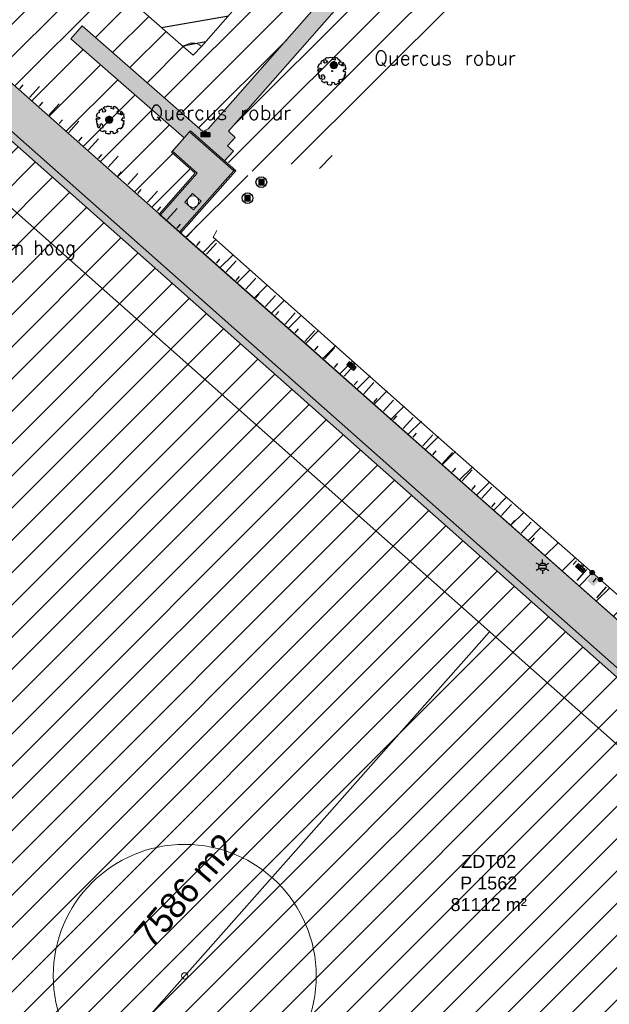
# Model space of a CAD drawing. Header units: metres. Extents: x 102852 to 106916, y 385458 to 392749.
# Tile 39 of 59: x 104906 to 104947, y 388182 to 388251. Entities that reach past the tile are written whole.
import ezdxf
from ezdxf.enums import TextEntityAlignment as Align

# ---------------------------------------------------------------- set-up
doc = ezdxf.new("R2010")
doc.units = ezdxf.units.M
for name, color, linetype, lineweight in [('0-BEPLANTING', 14, 'Continuous', 30), ('0-GRAS OM SPORTVELDEN', 2, 'Continuous', 30), ('0-GRAS SPORTVELDEN', 3, 'Continuous', 30), ('0-KUNSTGRAS SPORTVELDEN', 152, 'Continuous', 30), ('0-VERHARDING', 5, 'Continuous', 30), ('_alg-maatvoering', 7, 'Continuous', 0), ('B-WE-GR-BOOM-S', 90, 'Continuous', 30), ('B-WE-IE-MEUBILAIR_WEGMEUBILAIR-S', 7, 'Continuous', 30), ('B-WE-IE-OV-LICHTMAST-S', 40, 'Continuous', 30), ('B-WE-KG-GRENS-T18', 10, 'Continuous', 13), ('B-WE-RI-INSPECTIEPUT_ALGEMEEN-S', 7, 'Continuous', 30), ('B-WE-VH-KANTVERHARDING-G', 60, 'Continuous', 13), ('B-WE-VW-MARKERING_LANGS_STREEP_DOORGETROKKEN-G', 7, 'Continuous', 13), ('Bomen', 84, 'Continuous', 0), ('Boomsoort', 10, 'Continuous', 0), ('N-WE-IE-TERREINAFSCHEIDING_KUNSTMATIG_HEKWERK-G', 6, 'Continuous', 0), ('X-XX-AL-VERWIJZING-G', 7, 'Continuous', 13)]:
    doc.layers.add(name, color=color, linetype=linetype, lineweight=lineweight)
doc.layers.add('03_INR_TALUD', color=1, linetype='Continuous')
doc.layers.add('X-XX-AL-HULPLIJN-G', color=2, linetype='Continuous', lineweight=18, plot=False)
doc.styles.add('ISO 1 1000 T2 5 0', font='font_iso.shx', dxfattribs={"height": 2.5})
doc.styles.add('NLCS-ISO', font='NLCS-ISO.ttf')
doc.styles.add('NLCS-ISO-M200-T25', font='NLCS-ISO.ttf', dxfattribs={"height": 0.5})
doc.styles.add('NLCS-ISO-T25', font='NLCS-ISO.ttf')
doc.styles.add('Style-STANDARD', font='STANDARD.shx')
doc.styles.add('Style-txt', font='txt.shx')
pattern_1 = [(45, (0, 0), (-1.122532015, 1.122532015), [])]

# ---------------------------------------------------------------- blocks, each defined once
blk = doc.blocks.new('SIE-WEG_PAAL_VAST_4')
blk.add_hatch(color=256).paths.add_polyline_path([(-0.37, -0.37), (-0.37, 0.37), (0.37, 0.37), (0.37, -0.37)])
blk.add_circle((0, 0), 0.75)
blk.add_3dface([(0.37, 0.37), (-0.37, 0.37), (-0.37, -0.37), (0.37, -0.37)])
at = {"style": 'NLCS-ISO'}
blk.add_attdef('TYPE', (0, 0), '', height=1.75, dxfattribs=at)
blk = doc.blocks.new('kadata_1')
at = {"layer": 'B-WE-KG-GRENS-T18', "insert": (104938.585, 388190.667), "char_height": 0.9, "attachment_point": 5, "style": 'NLCS-ISO-T25'}
blk.add_mtext('\\fArial|b0|i0|c00|p39;ZDT02\\PP 1562\\P81112 m²', dxfattribs=at)
blk = doc.blocks.new('kadata_2')
at = {"layer": 'B-WE-KG-GRENS-T18', "insert": (104938.585, 388190.667), "char_height": 0.9, "attachment_point": 5, "style": 'NLCS-ISO-T25'}
blk.add_mtext('\\fArial|b0|i0|c00|p39;ZDT02\\PP 1562\\P81112 m²', dxfattribs=at)
blk = doc.blocks.new('SIE-WEG_AFVALBAK_TYPE_02')
at = {"linetype": 'Continuous'}
for p, q in [((1.56, -0.35), (-1.56, -0.35)), ((-1.33, -0.76), (-1.56, -0.35)), ((-1.33, -0.99), (-1.56, -1.72)), ((1.56, -1.72), (-1.56, -1.72)), ((1.33, -0.76), (-1.33, -0.76)), ((-1.33, -0.99), (-1.33, -0.76)), ((1.33, -0.99), (-1.33, -0.99)), ((-1.18, -1.16), (-1.3, -1.55)), ((1.3, -1.55), (-1.3, -1.55)), ((1.18, -1.16), (-1.18, -1.16)), ((1.18, -1.16), (1.3, -1.55)), ((1.33, -0.76), (1.56, -0.35)), ((1.33, -0.99), (1.33, -0.76)), ((1.33, -0.99), (1.56, -1.72))]:
    blk.add_line(p, q, dxfattribs=at)
for p, q in [((-1.56, -0.35), (-1.56, -1.72)), ((1.56, -0.35), (1.56, -1.72))]:
    blk.add_line(p, q)
blk.add_circle((0, 0), 0.354, dxfattribs=at)
blk = doc.blocks.new('SIE-WEG_PAAL_VAST_7')
blk.add_hatch(color=256).paths.add_polyline_path([(-0.37, -0.37), (-0.37, 0.37), (0.37, 0.37), (0.37, -0.37)])
blk.add_circle((0, 0), 0.75)
blk.add_3dface([(0.37, 0.37), (-0.37, 0.37), (-0.37, -0.37), (0.37, -0.37)])
at = {"style": 'NLCS-ISO'}
blk.add_attdef('TYPE', (0, 0), '', height=1.75, dxfattribs=at)
blk = doc.blocks.new('B-SIE-WEG_LICHTMAST-SO_7')
at = {"ltscale": 0.1}
for p, q in [((-1.1, 0.63), (-2.19, 1.27)), ((0, 1.27), (0, 2.53)), ((1.1, 0.63), (2.19, 1.27)), ((-1.1, -0.63), (-2.19, -1.27)), ((0, -1.27), (0, -2.53)), ((1.1, -0.63), (2.19, -1.27))]:
    blk.add_line(p, q, dxfattribs=at)
at = {"flags": 128}
for points in [[(-1.16, 0.5), (1.16, 0.5)], [(-1.16, -0.5), (1.16, -0.5)]]:
    blk.add_lwpolyline(points, dxfattribs=at)
at = {"ltscale": 0.1}
blk.add_circle((0, 0), 1.27, dxfattribs=at)
at = {"style": 'NLCS-ISO'}
blk.add_attdef('TYPE', text='', height=1.8, dxfattribs=at).set_placement((0, 2.53), align=Align.BOTTOM_CENTER)
blk = doc.blocks.new('SGR-BOOM_06_10')
at = {"linetype": 'Continuous', "flags": 128}
blk.add_lwpolyline([(2.7, 3.52), (2.53, 3.94), (2.2, 4.06), (1.94, 4.52), (1.27, 4.69), (0.86, 4.52), (1.11, 4.27), (1.06, 3.81), (0.23, 3.98), (0.35, 4.32), (0.18, 4.69), (-0.15, 4.61), (-0.49, 4.69), (-1.15, 4.65), (-1.49, 4.48), (-1.95, 4.57), (-2.54, 4.11), (-2.12, 3.9), (-1.99, 3.64), (-1.58, 3.44), (-1.99, 2.89), (-2.54, 2.77), (-2.92, 3.1), (-2.62, 3.22), (-2.87, 3.86), (-3.63, 3.43), (-4, 3.02), (-3.79, 2.85), (-4, 2.51), (-4.42, 2.35), (-4.72, 2.05), (-5.01, 1.21), (-3.88, 0.92), (-3.71, 0.54), (-4, 0.29), (-4.51, 0.29), (-4.6, 0.56), (-5.09, 0.38), (-4.76, -0.17), (-4.93, -0.38), (-4.72, -0.54), (-4.88, -1.01), (-4.53, -1.18), (-4.72, -1.55), (-4.42, -1.59), (-4.29, -1.71), (-4.62, -2.11), (-3.92, -2.68), (-3.67, -2.43), (-3.46, -1.97), (-3.63, -1.76), (-3.42, -1.17), (-3.12, -1.34), (-2.79, -1.76), (-2.5, -2.01), (-2.79, -2.81), (-3.42, -2.93), (-3.67, -3.39), (-3.33, -3.77), (-2.83, -3.9), (-2.77, -4.02), (-2.71, -4.15), (-2.33, -3.73), (-1.83, -3.73), (-1.57, -3.9), (-1.7, -4.27), (-1.7, -4.61), (-1.15, -4.74), (-0.61, -4.69), (-0.49, -4.94), (-0.23, -4.65), (0.1, -4.48), (-0.06, -4.01), (0.27, -3.9), (0.77, -4.02), (0.86, -4.61), (1.15, -4.57), (1.44, -4.74), (2.07, -4.23), (2.37, -4.36), (2.32, -4.15), (2.66, -3.98), (2.41, -3.73), (2.11, -3.64), (2.57, -3.23), (2.62, -2.98), (3.16, -2.85), (3.54, -3.06), (3.79, -2.81), (3.77, -2.63), (4.12, -2.63), (4.12, -2.39), (4.46, -2.26), (4.46, -2.05), (4.08, -2.05), (4.54, -1.59), (4.25, -1.42), (4.63, -1.55), (4.75, -1.26), (4.54, -0.92), (4.84, -0.46), (4.67, -0.25), (4.25, -0.25), (3.75, 0.08), (4.08, 0.29), (4.38, 0.84), (4.54, 0.59), (4.88, 0.71), (4.67, 1.43), (4.71, 1.89), (4.5, 1.97), (4.16, 2.64), (3.83, 3.01), (3.37, 2.6), (3.66, 2.43), (3.91, 1.8), (3.54, 1.72), (3.33, 2.14), (2.99, 2.05), (2.66, 2.31), (2.24, 2.51), (2.45, 2.68), (2.32, 2.93), (2.53, 3.18), (2.87, 3.06), (3.16, 3.23)], close=True, dxfattribs=at)
blk.add_circle((0, 0), 0.15)
at = {"style": 'NLCS-ISO-M200-T25'}
blk.add_attdef('TYPE', (0, 0), '', height=1.8, dxfattribs=at)
blk = doc.blocks.new('MPOLYGON_418')
at = {"layer": 'Bomen', "flags": 128}
for points in [[(104911.928, 388243.854), (104911.923, 388243.805), (104912.423, 388243.805)], [(104911.923, 388243.805), (104911.928, 388243.756), (104912.419, 388243.756)], [(104911.923, 388243.805), (104912.423, 388243.805), (104912.419, 388243.756)], [(104911.943, 388243.901), (104911.928, 388243.854), (104912.419, 388243.854)], [(104911.928, 388243.854), (104912.419, 388243.854), (104912.423, 388243.805)], [(104911.928, 388243.756), (104911.943, 388243.709), (104912.404, 388243.709)], [(104911.928, 388243.756), (104912.419, 388243.756), (104912.404, 388243.709)], [(104911.966, 388243.944), (104911.943, 388243.901), (104912.404, 388243.901)], [(104911.943, 388243.901), (104912.404, 388243.901), (104912.419, 388243.854)], [(104911.943, 388243.709), (104911.966, 388243.666), (104912.381, 388243.666)], [(104911.943, 388243.709), (104912.404, 388243.709), (104912.381, 388243.666)], [(104911.997, 388243.982), (104911.966, 388243.944), (104912.381, 388243.944)], [(104911.966, 388243.944), (104912.381, 388243.944), (104912.404, 388243.901)], [(104911.966, 388243.666), (104911.997, 388243.628), (104912.35, 388243.628)], [(104911.966, 388243.666), (104912.381, 388243.666), (104912.35, 388243.628)], [(104912.035, 388244.013), (104911.997, 388243.982), (104912.35, 388243.982)], [(104911.997, 388243.982), (104912.35, 388243.982), (104912.381, 388243.944)], [(104911.997, 388243.628), (104912.035, 388243.597), (104912.312, 388243.597)], [(104911.997, 388243.628), (104912.35, 388243.628), (104912.312, 388243.597)], [(104912.078, 388244.036), (104912.035, 388244.013), (104912.312, 388244.013)], [(104912.035, 388244.013), (104912.312, 388244.013), (104912.35, 388243.982)], [(104912.035, 388243.597), (104912.078, 388243.574), (104912.269, 388243.574)], [(104912.035, 388243.597), (104912.312, 388243.597), (104912.269, 388243.574)], [(104912.125, 388244.05), (104912.078, 388244.036), (104912.269, 388244.036)], [(104912.078, 388244.036), (104912.269, 388244.036), (104912.312, 388244.013)], [(104912.078, 388243.574), (104912.125, 388243.56), (104912.222, 388243.56)], [(104912.078, 388243.574), (104912.269, 388243.574), (104912.222, 388243.56)], [(104912.173, 388244.055), (104912.125, 388244.05), (104912.222, 388244.05)], [(104912.125, 388244.05), (104912.222, 388244.05), (104912.269, 388244.036)], [(104912.125, 388243.56), (104912.222, 388243.56), (104912.173, 388243.555)]]:
    blk.add_lwpolyline(points, close=True, dxfattribs=at)
at = {"layer": 'Bomen', "color": 74, "true_color": 0x55aa00, "flags": 128}
for points in [[(104911.923, 388243.805), (104911.928, 388243.854)], [(104911.928, 388243.756), (104911.923, 388243.805)], [(104911.928, 388243.854), (104911.943, 388243.901)], [(104911.943, 388243.709), (104911.928, 388243.756)], [(104911.943, 388243.901), (104911.966, 388243.944)], [(104911.966, 388243.666), (104911.943, 388243.709)], [(104911.966, 388243.944), (104911.997, 388243.982)], [(104911.997, 388243.628), (104911.966, 388243.666)], [(104911.997, 388243.982), (104912.035, 388244.013)], [(104912.035, 388243.597), (104911.997, 388243.628)], [(104912.035, 388244.013), (104912.078, 388244.036)], [(104912.078, 388243.574), (104912.035, 388243.597)], [(104912.078, 388244.036), (104912.125, 388244.05)], [(104912.125, 388243.56), (104912.078, 388243.574)], [(104912.125, 388244.05), (104912.173, 388244.055)], [(104912.173, 388244.055), (104912.222, 388244.05)], [(104912.222, 388244.05), (104912.269, 388244.036)], [(104912.269, 388243.574), (104912.222, 388243.56)], [(104912.269, 388244.036), (104912.312, 388244.013)], [(104912.312, 388243.597), (104912.269, 388243.574)], [(104912.312, 388244.013), (104912.35, 388243.982)], [(104912.35, 388243.628), (104912.312, 388243.597)], [(104912.35, 388243.982), (104912.381, 388243.944)], [(104912.381, 388243.666), (104912.35, 388243.628)], [(104912.381, 388243.944), (104912.404, 388243.901)], [(104912.404, 388243.709), (104912.381, 388243.666)], [(104912.404, 388243.901), (104912.419, 388243.854)], [(104912.419, 388243.756), (104912.404, 388243.709)], [(104912.419, 388243.854), (104912.423, 388243.805)], [(104912.423, 388243.805), (104912.419, 388243.756)], [(104912.173, 388243.555), (104912.125, 388243.56)], [(104912.222, 388243.56), (104912.173, 388243.555)]]:
    blk.add_lwpolyline(points, dxfattribs=at)
at = {"layer": 'Bomen'}
for points in [[(104911.928, 388243.854), (104911.923, 388243.805), (104912.423, 388243.805)], [(104911.943, 388243.901), (104911.928, 388243.854), (104912.419, 388243.854)], [(104911.928, 388243.854), (104912.419, 388243.854), (104912.423, 388243.805)], [(104911.966, 388243.944), (104911.943, 388243.901), (104912.404, 388243.901)], [(104911.943, 388243.901), (104912.404, 388243.901), (104912.419, 388243.854)], [(104911.997, 388243.982), (104911.966, 388243.944), (104912.381, 388243.944)], [(104911.966, 388243.944), (104912.381, 388243.944), (104912.404, 388243.901)], [(104912.035, 388244.013), (104911.997, 388243.982), (104912.35, 388243.982)], [(104911.997, 388243.982), (104912.35, 388243.982), (104912.381, 388243.944)], [(104912.078, 388244.036), (104912.035, 388244.013), (104912.312, 388244.013)], [(104912.035, 388244.013), (104912.312, 388244.013), (104912.35, 388243.982)], [(104912.125, 388244.05), (104912.078, 388244.036), (104912.269, 388244.036)], [(104912.078, 388244.036), (104912.269, 388244.036), (104912.312, 388244.013)], [(104912.173, 388244.055), (104912.125, 388244.05), (104912.222, 388244.05)], [(104912.125, 388244.05), (104912.222, 388244.05), (104912.269, 388244.036)]]:
    blk.add_solid(points, dxfattribs=at)
at = {"layer": 'Bomen', "extrusion": (0, 0, -1)}
for points in [[(-104911.923, 388243.805), (-104911.928, 388243.756), (-104912.419, 388243.756)], [(-104911.923, 388243.805), (-104912.423, 388243.805), (-104912.419, 388243.756)], [(-104911.928, 388243.756), (-104911.943, 388243.709), (-104912.404, 388243.709)], [(-104911.928, 388243.756), (-104912.419, 388243.756), (-104912.404, 388243.709)], [(-104911.943, 388243.709), (-104911.966, 388243.666), (-104912.381, 388243.666)], [(-104911.943, 388243.709), (-104912.404, 388243.709), (-104912.381, 388243.666)], [(-104911.966, 388243.666), (-104911.997, 388243.628), (-104912.35, 388243.628)], [(-104911.966, 388243.666), (-104912.381, 388243.666), (-104912.35, 388243.628)], [(-104911.997, 388243.628), (-104912.035, 388243.597), (-104912.312, 388243.597)], [(-104911.997, 388243.628), (-104912.35, 388243.628), (-104912.312, 388243.597)], [(-104912.035, 388243.597), (-104912.078, 388243.574), (-104912.269, 388243.574)], [(-104912.035, 388243.597), (-104912.312, 388243.597), (-104912.269, 388243.574)], [(-104912.078, 388243.574), (-104912.125, 388243.56), (-104912.222, 388243.56)], [(-104912.078, 388243.574), (-104912.269, 388243.574), (-104912.222, 388243.56)], [(-104912.125, 388243.56), (-104912.222, 388243.56), (-104912.173, 388243.555)]]:
    blk.add_solid(points, dxfattribs=at)
blk = doc.blocks.new('MPOLYGON_426')
at = {"layer": 'Bomen', "flags": 128}
for points in [[(104927.575, 388247.702), (104927.561, 388247.655), (104928.051, 388247.655)], [(104927.598, 388247.745), (104927.575, 388247.702), (104928.037, 388247.702)], [(104927.575, 388247.702), (104928.037, 388247.702), (104928.051, 388247.655)], [(104927.629, 388247.783), (104927.598, 388247.745), (104928.014, 388247.745)], [(104927.598, 388247.745), (104928.014, 388247.745), (104928.037, 388247.702)], [(104927.667, 388247.814), (104927.629, 388247.783), (104927.983, 388247.783)], [(104927.629, 388247.783), (104927.983, 388247.783), (104928.014, 388247.745)], [(104927.71, 388247.837), (104927.667, 388247.814), (104927.945, 388247.814)], [(104927.667, 388247.814), (104927.945, 388247.814), (104927.983, 388247.783)], [(104927.757, 388247.851), (104927.71, 388247.837), (104927.901, 388247.837)], [(104927.71, 388247.837), (104927.901, 388247.837), (104927.945, 388247.814)], [(104927.806, 388247.856), (104927.757, 388247.851), (104927.855, 388247.851)], [(104927.757, 388247.851), (104927.855, 388247.851), (104927.901, 388247.837)], [(104927.561, 388247.655), (104927.556, 388247.606), (104928.056, 388247.606)], [(104927.556, 388247.606), (104927.561, 388247.557), (104928.051, 388247.557)], [(104927.556, 388247.606), (104928.056, 388247.606), (104928.051, 388247.557)], [(104927.561, 388247.655), (104928.051, 388247.655), (104928.056, 388247.606)], [(104927.561, 388247.557), (104927.575, 388247.51), (104928.037, 388247.51)], [(104927.561, 388247.557), (104928.051, 388247.557), (104928.037, 388247.51)], [(104927.575, 388247.51), (104927.598, 388247.467), (104928.014, 388247.467)], [(104927.575, 388247.51), (104928.037, 388247.51), (104928.014, 388247.467)], [(104927.598, 388247.467), (104927.629, 388247.429), (104927.983, 388247.429)], [(104927.598, 388247.467), (104928.014, 388247.467), (104927.983, 388247.429)], [(104927.629, 388247.429), (104927.667, 388247.398), (104927.945, 388247.398)], [(104927.629, 388247.429), (104927.983, 388247.429), (104927.945, 388247.398)], [(104927.667, 388247.398), (104927.71, 388247.375), (104927.901, 388247.375)], [(104927.667, 388247.398), (104927.945, 388247.398), (104927.901, 388247.375)], [(104927.71, 388247.375), (104927.757, 388247.361), (104927.855, 388247.361)], [(104927.71, 388247.375), (104927.901, 388247.375), (104927.855, 388247.361)], [(104927.757, 388247.361), (104927.855, 388247.361), (104927.806, 388247.356)]]:
    blk.add_lwpolyline(points, close=True, dxfattribs=at)
at = {"layer": 'Bomen', "color": 74, "true_color": 0x55aa00, "flags": 128}
for points in [[(104927.561, 388247.655), (104927.575, 388247.702)], [(104927.575, 388247.702), (104927.598, 388247.745)], [(104927.598, 388247.745), (104927.629, 388247.783)], [(104927.629, 388247.783), (104927.667, 388247.814)], [(104927.667, 388247.814), (104927.71, 388247.837)], [(104927.71, 388247.837), (104927.757, 388247.851)], [(104927.757, 388247.851), (104927.806, 388247.856)], [(104927.806, 388247.856), (104927.855, 388247.851)], [(104927.855, 388247.851), (104927.901, 388247.837)], [(104927.901, 388247.837), (104927.945, 388247.814)], [(104927.945, 388247.814), (104927.983, 388247.783)], [(104927.983, 388247.783), (104928.014, 388247.745)], [(104928.014, 388247.745), (104928.037, 388247.702)], [(104928.037, 388247.702), (104928.051, 388247.655)], [(104927.556, 388247.606), (104927.561, 388247.655)], [(104927.561, 388247.557), (104927.556, 388247.606)], [(104927.575, 388247.51), (104927.561, 388247.557)], [(104927.598, 388247.467), (104927.575, 388247.51)], [(104927.629, 388247.429), (104927.598, 388247.467)], [(104927.667, 388247.398), (104927.629, 388247.429)], [(104927.71, 388247.375), (104927.667, 388247.398)], [(104927.757, 388247.361), (104927.71, 388247.375)], [(104927.806, 388247.356), (104927.757, 388247.361)], [(104927.855, 388247.361), (104927.806, 388247.356)], [(104927.901, 388247.375), (104927.855, 388247.361)], [(104927.945, 388247.398), (104927.901, 388247.375)], [(104927.983, 388247.429), (104927.945, 388247.398)], [(104928.014, 388247.467), (104927.983, 388247.429)], [(104928.037, 388247.51), (104928.014, 388247.467)], [(104928.051, 388247.557), (104928.037, 388247.51)], [(104928.051, 388247.655), (104928.056, 388247.606)], [(104928.056, 388247.606), (104928.051, 388247.557)]]:
    blk.add_lwpolyline(points, dxfattribs=at)
at = {"layer": 'Bomen'}
for points in [[(104927.575, 388247.702), (104927.561, 388247.655), (104928.051, 388247.655)], [(104927.598, 388247.745), (104927.575, 388247.702), (104928.037, 388247.702)], [(104927.575, 388247.702), (104928.037, 388247.702), (104928.051, 388247.655)], [(104927.629, 388247.783), (104927.598, 388247.745), (104928.014, 388247.745)], [(104927.598, 388247.745), (104928.014, 388247.745), (104928.037, 388247.702)], [(104927.667, 388247.814), (104927.629, 388247.783), (104927.983, 388247.783)], [(104927.629, 388247.783), (104927.983, 388247.783), (104928.014, 388247.745)], [(104927.71, 388247.837), (104927.667, 388247.814), (104927.945, 388247.814)], [(104927.667, 388247.814), (104927.945, 388247.814), (104927.983, 388247.783)], [(104927.757, 388247.851), (104927.71, 388247.837), (104927.901, 388247.837)], [(104927.71, 388247.837), (104927.901, 388247.837), (104927.945, 388247.814)], [(104927.806, 388247.856), (104927.757, 388247.851), (104927.855, 388247.851)], [(104927.757, 388247.851), (104927.855, 388247.851), (104927.901, 388247.837)], [(104927.561, 388247.655), (104927.556, 388247.606), (104928.056, 388247.606)], [(104927.561, 388247.655), (104928.051, 388247.655), (104928.056, 388247.606)]]:
    blk.add_solid(points, dxfattribs=at)
at = {"layer": 'Bomen', "extrusion": (0, 0, -1)}
for points in [[(-104927.556, 388247.606), (-104927.561, 388247.557), (-104928.051, 388247.557)], [(-104927.556, 388247.606), (-104928.056, 388247.606), (-104928.051, 388247.557)], [(-104927.561, 388247.557), (-104927.575, 388247.51), (-104928.037, 388247.51)], [(-104927.561, 388247.557), (-104928.051, 388247.557), (-104928.037, 388247.51)], [(-104927.575, 388247.51), (-104927.598, 388247.467), (-104928.014, 388247.467)], [(-104927.575, 388247.51), (-104928.037, 388247.51), (-104928.014, 388247.467)], [(-104927.598, 388247.467), (-104927.629, 388247.429), (-104927.983, 388247.429)], [(-104927.598, 388247.467), (-104928.014, 388247.467), (-104927.983, 388247.429)], [(-104927.629, 388247.429), (-104927.667, 388247.398), (-104927.945, 388247.398)], [(-104927.629, 388247.429), (-104927.983, 388247.429), (-104927.945, 388247.398)], [(-104927.667, 388247.398), (-104927.71, 388247.375), (-104927.901, 388247.375)], [(-104927.667, 388247.398), (-104927.945, 388247.398), (-104927.901, 388247.375)], [(-104927.71, 388247.375), (-104927.757, 388247.361), (-104927.855, 388247.361)], [(-104927.71, 388247.375), (-104927.901, 388247.375), (-104927.855, 388247.361)], [(-104927.757, 388247.361), (-104927.855, 388247.361), (-104927.806, 388247.356)]]:
    blk.add_solid(points, dxfattribs=at)
blk = doc.blocks.new('SGR-BOOM_06_10_4')
at = {"linetype": 'Continuous', "flags": 128}
blk.add_lwpolyline([(2.7, 3.52), (2.53, 3.94), (2.2, 4.06), (1.94, 4.52), (1.27, 4.69), (0.86, 4.52), (1.11, 4.27), (1.06, 3.81), (0.23, 3.98), (0.35, 4.32), (0.18, 4.69), (-0.15, 4.61), (-0.49, 4.69), (-1.15, 4.65), (-1.49, 4.48), (-1.95, 4.57), (-2.54, 4.11), (-2.12, 3.9), (-1.99, 3.64), (-1.58, 3.44), (-1.99, 2.89), (-2.54, 2.77), (-2.92, 3.1), (-2.62, 3.22), (-2.87, 3.86), (-3.63, 3.43), (-4, 3.02), (-3.79, 2.85), (-4, 2.51), (-4.42, 2.35), (-4.72, 2.05), (-5.01, 1.21), (-3.88, 0.92), (-3.71, 0.54), (-4, 0.29), (-4.51, 0.29), (-4.6, 0.56), (-5.09, 0.38), (-4.76, -0.17), (-4.93, -0.38), (-4.72, -0.54), (-4.88, -1.01), (-4.53, -1.18), (-4.72, -1.55), (-4.42, -1.59), (-4.29, -1.71), (-4.62, -2.11), (-3.92, -2.68), (-3.67, -2.43), (-3.46, -1.97), (-3.63, -1.76), (-3.42, -1.17), (-3.12, -1.34), (-2.79, -1.76), (-2.5, -2.01), (-2.79, -2.81), (-3.42, -2.93), (-3.67, -3.39), (-3.33, -3.77), (-2.83, -3.9), (-2.77, -4.02), (-2.71, -4.15), (-2.33, -3.73), (-1.83, -3.73), (-1.57, -3.9), (-1.7, -4.27), (-1.7, -4.61), (-1.15, -4.74), (-0.61, -4.69), (-0.49, -4.94), (-0.23, -4.65), (0.1, -4.48), (-0.06, -4.01), (0.27, -3.9), (0.77, -4.02), (0.86, -4.61), (1.15, -4.57), (1.44, -4.74), (2.07, -4.23), (2.37, -4.36), (2.32, -4.15), (2.66, -3.98), (2.41, -3.73), (2.11, -3.64), (2.57, -3.23), (2.62, -2.98), (3.16, -2.85), (3.54, -3.06), (3.79, -2.81), (3.77, -2.63), (4.12, -2.63), (4.12, -2.39), (4.46, -2.26), (4.46, -2.05), (4.08, -2.05), (4.54, -1.59), (4.25, -1.42), (4.63, -1.55), (4.75, -1.26), (4.54, -0.92), (4.84, -0.46), (4.67, -0.25), (4.25, -0.25), (3.75, 0.08), (4.08, 0.29), (4.38, 0.84), (4.54, 0.59), (4.88, 0.71), (4.67, 1.43), (4.71, 1.89), (4.5, 1.97), (4.16, 2.64), (3.83, 3.01), (3.37, 2.6), (3.66, 2.43), (3.91, 1.8), (3.54, 1.72), (3.33, 2.14), (2.99, 2.05), (2.66, 2.31), (2.24, 2.51), (2.45, 2.68), (2.32, 2.93), (2.53, 3.18), (2.87, 3.06), (3.16, 3.23)], close=True, dxfattribs=at)
blk.add_circle((0, 0), 0.15)
at = {"style": 'NLCS-ISO-M200-T25'}
blk.add_attdef('TYPE', (0, 0), '', height=1.8, dxfattribs=at)
blk = doc.blocks.new('B-SRI-PUT_VWA-SO')
at = {"lineweight": 0}
blk.add_circle((0, 0), 2, dxfattribs=at)
blk.add_3dface([(-2, 2), (2, 2), (2, -2), (-2, -2)])
blk.add_3dface([(2, -2), (2, 2), (-2, 2), (-2, -2)], dxfattribs=at)

msp = doc.modelspace()

# ---------------------------------------------------------------- hatches: boundary and pattern name
at = {"layer": '0-BEPLANTING', "ltscale": 0.2}
h = msp.add_hatch(dxfattribs=at)
h.set_pattern_fill('ANSI31', color=256, scale=0.1, pattern_type=2)
h.set_pattern_definition(pattern_1)
h.paths.add_polyline_path([(104987.201, 388309.166), (104992.925, 388315.588), (104992.756, 388316.667), (104991.641, 388317.403), (104953.135, 388274.476), (104923.953, 388240.828), (104926.911, 388240.402), (104944.757, 388260.964), (104957.242, 388276.217), (104972.593, 388292.144)])
h.paths.add_polyline_path([(104936.204, 388377.188), (104952.646, 388367.271), (104969.821, 388352.819), (104974.522, 388348.095), (104980.289, 388345.028), (104984.264, 388338.012), (104991.022, 388328.917), (104993.469, 388321.613), (105005.563, 388330.004), (104996.896, 388342.497), (104976.68, 388370.134), (104961.352, 388387.307), (104947.568, 388403.325), (104947.217, 388404.45), (104938.787, 388397.035), (104930.964, 388390.489), (104916.114, 388375.269), (104903.991, 388361.911), (104899.862, 388357.443), (104895.733, 388352.975), (104891.914, 388348.244), (104885.812, 388340.551), (104877.742, 388328.044), (104867.665, 388309.754), (104853.458, 388287.129), (104848.149, 388279.703), (104837.038, 388265.339), (104824.573, 388250.432), (104801.029, 388224.864), (104781.751, 388202.889), (104770.991, 388190.278), (104772.452, 388186.635), (104772.811, 388187.175), (104805.639, 388224.606), (104808.222, 388227.561), (104831.7, 388254.318), (104832.147, 388254.814), (104859.776, 388286.427), (104860.103, 388290.424), (104882.914, 388316.421), (104883.344, 388316.932), (104906.664, 388343.462), (104907.096, 388343.97)])
at = {"layer": '0-GRAS OM SPORTVELDEN', "ltscale": 0.2}
h = msp.add_hatch(dxfattribs=at)
h.set_pattern_fill('ANSI31', color=256, scale=0.1, pattern_type=2)
h.set_pattern_definition(pattern_1)
h.paths.add_polyline_path([(104896.676, 388250.244), (104899.436, 388246.086), (104902.17, 388249.171), (104915.642, 388237.233), (104902.17, 388249.171), (104915.642, 388237.233), (104918.161, 388240.078), (104916.514, 388241.537), (104916.514, 388241.537), (104917.407, 388242.515), (104917.397, 388242.566), (104909.506, 388249.434), (104910.291, 388250.33), (104918.684, 388242.987), (104919.072, 388243.158), (104943.911, 388271.411), (104944.793, 388270.639), (104920.466, 388243.005), (104920.95, 388242.563), (104920.406, 388241.984), (104920.815, 388241.624), (104920.265, 388241.002), (104921.406, 388239.987), (104923.953, 388240.828), (104953.135, 388274.476), (104951.016, 388285.886), (104918.599, 388248.907), (104918.017, 388248.285), (104917.355, 388248.879), (104911.194, 388254.276), (104909.236, 388256.028), (104901.058, 388263.228), (104896.799, 388266.948), (104891.189, 388271.862), (104887.078, 388275.539), (104878.795, 388282.902), (104876.793, 388284.633), (104870.688, 388290.041), (104870.015, 388290.628), (104870.608, 388291.306), (104902.958, 388328.248), (104906.664, 388343.462), (104883.344, 388316.932), (104882.914, 388316.421), (104860.103, 388290.424), (104859.776, 388286.427), (104861.969, 388284.54), (104897.532, 388253.754), (104897.555, 388252.332)])
h.paths.add_polyline_path([(104945.103, 388274.561), (104943.415, 388272.691), (104944.166, 388272.028), (104945.837, 388273.906), (104945.83, 388273.912)], flags=16)
h = msp.add_hatch(dxfattribs=at)
h.set_pattern_fill('ANSI31', color=256, scale=0.1, pattern_type=2)
h.set_pattern_definition(pattern_1)
h.paths.add_polyline_path([(104946.289, 388211.786), (104946.352, 388211.8), (104919.403, 388235.633), (104922.861, 388239.569), (104921.77, 388239.928), (104920.984, 388240.25), (104917.139, 388235.907), (104945.01, 388211.212), (104945.828, 388212.174)])
h = msp.add_hatch(dxfattribs=at)
h.set_pattern_fill('ANSI31', color=256, scale=0.1, pattern_type=2)
h.set_pattern_definition(pattern_1)
h.paths.add_polyline_path([(104985.851, 388175.07), (104986.721, 388176.086), (104946.352, 388211.8), (104946.289, 388211.786), (104945.01, 388211.212)])
at = {"layer": '0-GRAS SPORTVELDEN'}
h = msp.add_hatch(dxfattribs=at)
h.set_pattern_fill('HATCH', color=256, scale=0.1, style=0, pattern_type=2)
h.set_pattern_definition([(10, (104893.1512, 388301.0557), (-0.260472, 1.477212), [])])
h.paths.add_polyline_path([(104902.958, 388328.248), (104870.608, 388291.306), (104870.688, 388290.041), (104876.793, 388284.633), (104878.795, 388282.902), (104887.078, 388275.539), (104891.189, 388271.862), (104896.799, 388266.948), (104901.058, 388263.228), (104909.236, 388256.028), (104911.194, 388254.276), (104917.355, 388248.879), (104918.599, 388248.907), (104951.016, 388285.886), (104983.328, 388322.699), (104983.227, 388323.976), (104975.132, 388331.135), (104966.906, 388338.402), (104962.767, 388342.108), (104957.207, 388347.02), (104953.03, 388350.714), (104944.771, 388358.011), (104942.714, 388359.826), (104936.552, 388365.277), (104935.301, 388365.153)])
at = {"layer": '0-KUNSTGRAS SPORTVELDEN'}
h = msp.add_hatch(dxfattribs=at)
h.set_pattern_fill('ANSI31', color=256, scale=0.5, style=0)
h.paths.add_polyline_path([(104898.608, 388243.643), (104856.165, 388195.741, 0.414214), (104856.463, 388190.8), (104931.31, 388124.483, 0.414214), (104936.25, 388124.781), (104978.694, 388172.683, 0.414214), (104978.395, 388177.624), (104903.548, 388243.941, 0.414214)])
at = {"layer": '0-VERHARDING', "ltscale": 0.2, "true_color": 0x939598}
h = msp.add_hatch(color=252, dxfattribs=at)
h.paths.add_polyline_path([(104945.448, 388211.706), (104945.883, 388211.321), (104946.289, 388211.786), (104945.828, 388212.174)])
h.paths.add_polyline_path([(104920.265, 388241.002), (104920.815, 388241.624), (104920.406, 388241.984), (104920.95, 388242.563), (104920.466, 388243.005), (104944.793, 388270.639), (104943.911, 388271.411), (104919.072, 388243.158), (104918.684, 388242.987), (104910.291, 388250.33), (104909.506, 388249.434), (104917.399, 388242.537), (104917.839, 388243.034), (104920.984, 388240.25), (104921.04, 388240.313)])
h = msp.add_hatch(color=252, dxfattribs=at)
h.paths.add_polyline_path([(104984.501, 388176.222), (104951.943, 388205.07), (104933.98, 388220.986), (104902.918, 388248.508), (104902.17, 388249.171), (104853.095, 388193.784), (104851.769, 388192.287), (104932.603, 388120.665), (104934.1, 388119.338), (104982.512, 388173.976)])
edge = h.paths.add_edge_path(flags=16)
edge.add_arc((104976.074, 388175.004), 3.5, -41.54232, 48.45768, ccw=False)
edge.add_line((104978.694, 388172.683), (104936.25, 388124.781))
edge.add_arc((104933.631, 388127.102), 3.5, 228.45768, 318.45768, ccw=False)
edge.add_line((104931.31, 388124.483), (104856.463, 388190.8))
edge.add_arc((104858.784, 388193.42), 3.5, 138.45768, 228.45768, ccw=False)
edge.add_line((104856.165, 388195.741), (104898.608, 388243.643))
edge.add_arc((104901.227, 388241.322), 3.5, 48.45768, 138.45768, ccw=False)
edge.add_line((104903.548, 388243.941), (104978.395, 388177.624))
h = msp.add_hatch(color=252, dxfattribs=at)
h.paths.add_polyline_path([(104916.58, 388241.612), (104918.302, 388240.087), (104915.717, 388237.167), (104915.717, 388237.167), (104917.064, 388235.974), (104917.064, 388235.974), (104920.246, 388239.567), (104920.843, 388240.241), (104917.773, 388242.959), (104917.402, 388242.541)])
h.paths.add_polyline_path([(104918.569, 388238.135), (104918.302, 388237.837), (104918.302, 388237.837), (104918.036, 388237.538), (104917.439, 388238.07), (104917.971, 388238.668), (104917.971, 388238.668), (104918.27, 388238.401), (104918.27, 388238.401), (104918.569, 388238.135)], flags=16)

# ---------------------------------------------------------------- linework, layer by layer
for p, q in [((104915.717, 388237.167, 0), (104915.642, 388237.233, 0)), ((104917.139, 388235.907, 0), (104917.064, 388235.974, 0))]:
    msp.add_line(p, q)
at = {"layer": '03_INR_TALUD', "elevation": 26.589}
for points in [[(104905.949, 388245.953), (104906.193, 388246.229)], [(104906.633, 388245.347), (104907.315, 388246.117)], [(104907.317, 388244.741), (104907.562, 388245.016)], [(104908.002, 388244.134), (104908.684, 388244.904)], [(104908.686, 388243.528), (104908.93, 388243.804)], [(104909.37, 388242.922), (104910.052, 388243.691)], [(104910.055, 388242.315), (104910.299, 388242.591)], [(104910.739, 388241.709), (104911.421, 388242.479)], [(104911.423, 388241.103), (104911.668, 388241.378)], [(104912.108, 388240.496), (104912.79, 388241.266)], [(104912.792, 388239.89), (104913.036, 388240.166)], [(104913.476, 388239.284), (104914.158, 388240.053)], [(104914.161, 388238.677), (104914.405, 388238.953)], [(104914.845, 388238.071), (104915.527, 388238.841)], [(104915.529, 388237.465), (104915.774, 388237.74)], [(104916.214, 388236.858), (104916.896, 388237.628)], [(104916.898, 388236.252), (104917.142, 388236.528)], [(104917.582, 388235.646), (104918.264, 388236.415)], [(104918.267, 388235.039), (104918.511, 388235.315)], [(104918.951, 388234.433), (104919.633, 388235.203)], [(104919.635, 388233.826), (104919.88, 388234.102)], [(104920.32, 388233.22), (104921.002, 388233.99)], [(104921.004, 388232.614), (104921.248, 388232.89)], [(104921.688, 388232.007), (104922.37, 388232.777)], [(104922.373, 388231.401), (104922.617, 388231.677)], [(104923.057, 388230.795), (104923.739, 388231.565)], [(104923.741, 388230.188), (104923.986, 388230.464)], [(104924.425, 388229.582), (104925.108, 388230.352)], [(104925.11, 388228.976), (104925.354, 388229.252)], [(104925.794, 388228.369), (104926.476, 388229.139)], [(104926.478, 388227.763), (104926.723, 388228.039)], [(104927.163, 388227.157), (104927.845, 388227.927)], [(104927.847, 388226.55), (104928.092, 388226.826)], [(104928.531, 388225.944), (104929.213, 388226.714)], [(104929.216, 388225.338), (104929.46, 388225.614)], [(104929.9, 388224.731), (104930.582, 388225.501)], [(104930.584, 388224.125), (104930.829, 388224.401)], [(104931.269, 388223.519), (104931.951, 388224.289)], [(104931.953, 388222.912), (104932.197, 388223.188)], [(104932.637, 388222.306), (104933.319, 388223.076)], [(104933.322, 388221.7), (104933.566, 388221.976)], [(104934.006, 388221.093), (104934.688, 388221.863)], [(104934.69, 388220.487), (104934.935, 388220.763)], [(104935.375, 388219.881), (104936.057, 388220.65)], [(104936.059, 388219.274), (104936.303, 388219.55)], [(104936.743, 388218.668), (104937.425, 388219.438)], [(104937.428, 388218.062), (104937.672, 388218.337)], [(104938.112, 388217.455), (104938.794, 388218.225)], [(104938.796, 388216.849), (104939.041, 388217.125)], [(104939.481, 388216.243), (104940.163, 388217.012)], [(104940.165, 388215.636), (104940.409, 388215.912)], [(104940.849, 388215.03), (104941.531, 388215.8)], [(104941.534, 388214.424), (104941.778, 388214.699)], [(104944.703, 388213.11), (104944.459, 388212.834)], [(104945.388, 388212.504), (104944.706, 388211.734)], [(104946.072, 388211.897), (104945.828, 388211.621)], [(104946.756, 388211.291), (104946.074, 388210.521)]]:
    msp.add_lwpolyline(points, dxfattribs=at)
at = {"layer": 'B-WE-VH-KANTVERHARDING-G'}
for p, q in [((104917.773, 388242.959, 0), (104916.58, 388241.612, 0)), ((104917.839, 388243.034, 0), (104917.773, 388242.959, 0)), ((104917.773, 388242.959, 0), (104920.843, 388240.241, 0)), ((104920.984, 388240.25, 0), (104917.839, 388243.034, 0)), ((104916.58, 388241.612, 0), (104916.514, 388241.537, 0)), ((104916.514, 388241.537, 0), (104918.161, 388240.078, 0)), ((104916.58, 388241.612, 0), (104918.302, 388240.087, 0)), ((104920.984, 388240.25, 0), (104917.139, 388235.907, 0)), ((104920.843, 388240.241, 0), (104920.246, 388239.567, 0)), ((104920.909, 388240.316, 0), (104920.843, 388240.241, 0)), ((104915.642, 388237.233, 0), (104918.161, 388240.078, 0)), ((104918.302, 388240.087, 0), (104915.717, 388237.167, 0)), ((104917.064, 388235.974, 0), (104920.246, 388239.567, 0)), ((104915.717, 388237.167, 0), (104917.064, 388235.974, 0))]:
    msp.add_line(p, q, dxfattribs=at)
at = {"layer": 'B-WE-VH-KANTVERHARDING-G', "flags": 128}
for points in [[(104943.911, 388271.411), (104919.072, 388243.158), (104918.684, 388242.987), (104910.291, 388250.33), (104909.506, 388249.434), (104917.402, 388242.541), (104916.514, 388241.537), (104916.514, 388241.537), (104916.514, 388241.537), (104918.161, 388240.078), (104918.161, 388240.078), (104918.161, 388240.078), (104915.642, 388237.234)], [(104981.249, 388179.103), (104945.01, 388211.212), (104934.138, 388220.845), (104917.139, 388235.907), (104920.984, 388240.25), (104920.984, 388240.25), (104920.984, 388240.25), (104920.984, 388240.25), (104920.984, 388240.25), (104920.984, 388240.25), (104920.207, 388240.938), (104920.815, 388241.624), (104920.406, 388241.984), (104920.95, 388242.563), (104920.466, 388243.005), (104944.793, 388270.639)]]:
    msp.add_lwpolyline(points, dxfattribs=at)
at = {"layer": 'B-WE-VH-KANTVERHARDING-G', "elevation": 0, "flags": 128}
msp.add_lwpolyline([(104851.769, 388192.287), (104934.1, 388119.338), (104937.747, 388123.455), (104984.501, 388176.222), (104980.385, 388179.869), (104902.17, 388249.171)], close=True, dxfattribs=at)
msp.add_lwpolyline([(104898.608, 388243.643), (104856.165, 388195.741, 0.414214), (104856.463, 388190.8), (104931.31, 388124.483, 0.414214), (104936.25, 388124.781), (104978.694, 388172.683, 0.414214), (104978.395, 388177.624), (104903.548, 388243.941, 0.414214)], format="xyb", close=True, dxfattribs=at)
at = {"layer": 'B-WE-VW-MARKERING_LANGS_STREEP_DOORGETROKKEN-G', "flags": 128}
msp.add_lwpolyline([(104975.132, 388331.135), (104983.227, 388323.976), (104983.891, 388323.344), (104983.328, 388322.699), (104951.016, 388285.886), (104918.599, 388248.907, 0.4003), (104917.355, 388248.879), (104911.194, 388254.276), (104909.236, 388256.028), (104901.058, 388263.228)], format="xyb", dxfattribs=at)
msp.add_lwpolyline([(104918.599, 388248.907), (104918.017, 388248.285), (104917.355, 388248.879)], dxfattribs=at)
at = {"layer": 'B-WE-VW-MARKERING_LANGS_STREEP_DOORGETROKKEN-G', "elevation": 0, "flags": 128}
msp.add_lwpolyline([(104933.631, 388127.102), (104976.074, 388175.004), (104901.227, 388241.322), (104858.784, 388193.42)], close=True, dxfattribs=at)
msp.add_lwpolyline([(104896.207, 388160.261), (104938.651, 388208.163)], dxfattribs=at)
at = {"layer": 'B-WE-VW-MARKERING_LANGS_STREEP_DOORGETROKKEN-G'}
for radius in [9.15, 0.22]:
    msp.add_circle((104917.429, 388184.212, 0), radius, dxfattribs=at)
at = {"layer": 'N-WE-IE-TERREINAFSCHEIDING_KUNSTMATIG_HEKWERK-G', "flags": 128}
msp.add_lwpolyline([(104993.964, 388169.749), (104986.3, 388176.454), (104982.137, 388180.189), (104946.352, 388211.8), (104945.791, 388212.283), (104934.906, 388221.837), (104919.403, 388235.633), (104919.672, 388236.096)], dxfattribs=at)
msp.add_lwpolyline([(104993.964, 388169.749), (104986.3, 388176.454), (104982.137, 388180.189), (104946.352, 388211.8), (104945.791, 388212.283), (104934.906, 388221.837), (104919.403, 388235.633), (104919.672, 388236.096)], dxfattribs=at)
at = {"layer": 'X-XX-AL-HULPLIJN-G', "elevation": 0}
msp.add_lwpolyline([(104933.972, 388121.456), (104981.72, 388175.345), (104900.886, 388246.968), (104853.138, 388193.079)], close=True, dxfattribs=at)

# ---------------------------------------------------------------- block references
at = {"layer": 'B-WE-GR-BOOM-S', "xscale": 0.2, "yscale": 0.2, "zscale": 0.2, "rotation": 360}
for name, p in [('SGR-BOOM_06_10', (104927.682, 388247.188)), ('SGR-BOOM_06_10_4', (104912.266, 388243.784))]:
    msp.add_blockref(name, p, dxfattribs=at)
at = {"layer": 'B-WE-IE-MEUBILAIR_WEGMEUBILAIR-S'}
for name, p, xscale, yscale, zscale, rotation in [('SIE-WEG_AFVALBAK_TYPE_02', (104918.86, 388242.95), 0.2, 0.2, 0.2, 360), ('SIE-WEG_PAAL_VAST_4', (104922.763, 388239.456), 0.5, 0.5, 0.5, 360), ('SIE-WEG_PAAL_VAST_7', (104922.763, 388239.456), 0.2, 0.2, 0.2, 360), ('SIE-WEG_PAAL_VAST_4', (104921.804, 388238.341), 0.5, 0.5, 0.5, 360), ('SIE-WEG_PAAL_VAST_7', (104921.804, 388238.341), 0.2, 0.2, 0.2, 360), ('SIE-WEG_AFVALBAK_TYPE_02', (104929.166, 388226.805), 0.2, 0.2, 0.2, 319.1296008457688), ('SIE-WEG_AFVALBAK_TYPE_02', (104945.09, 388212.745), 0.2, 0.2, 0.2, 318.2663466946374), ('SIE-WEG_PAAL_VAST_7', (104945.791, 388212.283), 0.2, 0.2, 0.2, 360), ('SIE-WEG_PAAL_VAST_7', (104946.352, 388211.8), 0.2, 0.2, 0.2, 360)]:
    msp.add_blockref(name, p, dxfattribs=dict(at, xscale=xscale, yscale=yscale, zscale=zscale, rotation=rotation))
at = {"layer": 'B-WE-IE-OV-LICHTMAST-S', "xscale": 0.2, "yscale": 0.2, "zscale": 0.2, "rotation": 360}
msp.add_blockref('B-SIE-WEG_LICHTMAST-SO_7', (104942.335, 388212.691), dxfattribs=at)
at = {"layer": 'B-WE-RI-INSPECTIEPUT_ALGEMEEN-S', "xscale": 0.2, "yscale": 0.2, "zscale": 0.2, "rotation": 228.2886827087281}
msp.add_blockref('B-SRI-PUT_VWA-SO', (104918.004, 388238.103), dxfattribs=at)
at = {"layer": 'Bomen', "rotation": 360}
for name in ['MPOLYGON_426', 'MPOLYGON_418']:
    msp.add_blockref(name, (0, 0, 0.134), dxfattribs=at)
at = {"layer": 'X-XX-AL-VERWIJZING-G', "rotation": 360}
for name in ['kadata_1', 'kadata_2']:
    msp.add_blockref(name, (0, 0), dxfattribs=at)

# ---------------------------------------------------------------- texts
at = {"insert": (104913.771, 388187.159), "char_height": 1.8, "width": 34.45304, "attachment_point": 1, "rotation": 49.57091, "style": 'ISO 1 1000 T2 5 0'}
msp.add_mtext('7586 m2', dxfattribs=at)
at = {"layer": '_alg-maatvoering', "style": 'Style-STANDARD'}
msp.add_text('Acer campestre haag 1,5 m hoog', height=1, dxfattribs=at).set_placement((104888.645, 388235.394), align=Align.TOP_LEFT)
at = {"layer": 'Boomsoort', "color": 7, "style": 'Style-txt'}
for p in [(104940.472, 388247.606, 0.134), (104924.84, 388243.805, 0.134)]:
    msp.add_text('Quercus robur', height=1, dxfattribs=at).set_placement(p, align=Align.RIGHT)

doc.saveas('drawing.dxf')
